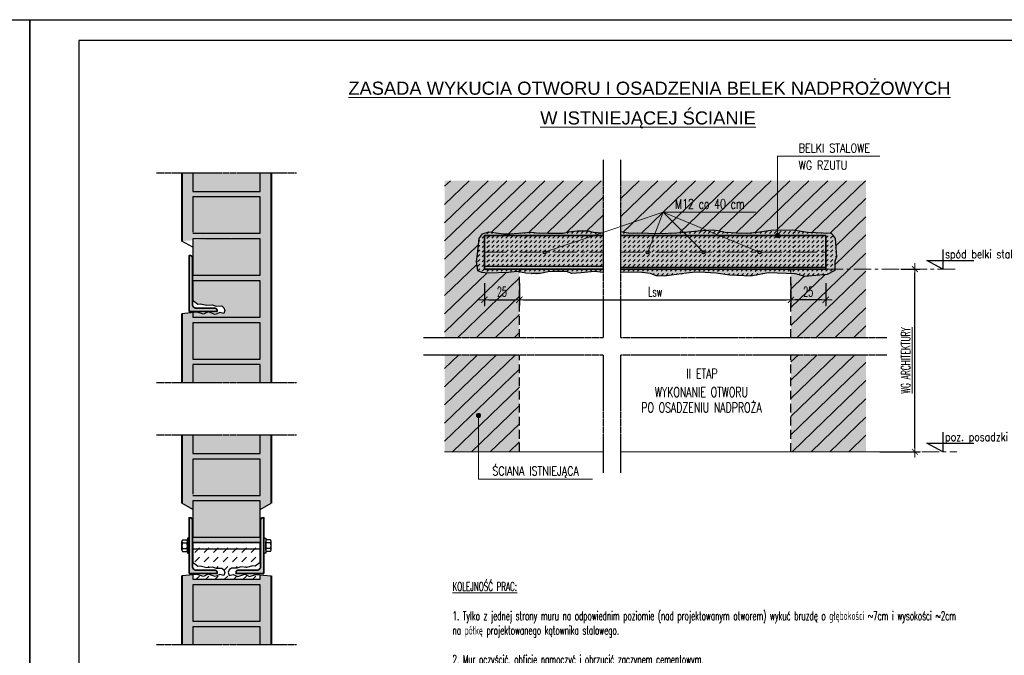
# Model space of a CAD drawing. Extents: x 678233 to 771511, y -128679 to -91169.
# Tile 50 of 62: x 764010 to 765418, y -103811 to -102902. Entities that reach past the tile are written whole.
import ezdxf
from ezdxf.enums import TextEntityAlignment as Align

# ---------------------------------------------------------------- set-up
doc = ezdxf.new("R2010")
doc.units = 0
doc.linetypes.add('CENTER', pattern=[2, 1.25, -0.25, 0.25, -0.25])
doc.linetypes.add('DASHED', pattern=[0.75, 0.5, -0.25])
doc.layers.get('0').update_dxf_attribs({"linetype": 'CONTINUOUS'})
doc.layers.get('Defpoints').update_dxf_attribs({"linetype": 'CONTINUOUS'})
for name, color, linetype in [('0-BRUZDA', 5, 'CONTINUOUS'), ('0-KOTY', 2, 'CONTINUOUS'), ('K-belki stalowe hach', 204, 'CONTINUOUS'), ('K-hatch', 8, 'CONTINUOUS'), ('K-hatch żelbet', 8, 'CONTINUOUS'), ('K-przerywana', 8, 'DASHED'), ('OPISY', 2, 'CONTINUOUS'), ('ramka', 2, 'CONTINUOUS'), ('sc_istniejące', 3, 'CONTINUOUS'), ('STAN_ISTN', 1, 'CONTINUOUS')]:
    doc.layers.add(name, color=color, linetype=linetype)
for name, color, linetype, lineweight in [('K-obrys', 3, 'CONTINUOUS', 9), ('K-odnośniki', 1, 'CONTINUOUS', 15), ('K-opisy', 2, 'CONTINUOUS', 18), ('K-osie', 1, 'CENTER', 5), ('K-pomoc', 1, 'CONTINUOUS', 15), ('K-stal wzmocnienia', 200, 'CONTINUOUS', 35), ('K-wymiary', 8, 'CONTINUOUS', 13), ('K-ściany istniejące', 12, 'CONTINUOUS', 40)]:
    doc.layers.add(name, color=color, linetype=linetype, lineweight=lineweight)
doc.styles.add('A-arial', font='arial.ttf')
doc.styles.add('ROMANS', font='romans.shx', dxfattribs={"width": 0.6})
doc.dimstyles.new('Copy of DIM-50', dxfattribs={"dimscale": 10, "dimtxt": 1.3, "dimasz": 0.55, "dimexe": 0.7, "dimexo": 2, "dimgap": 0, "dimtad": 0, "dimdec": 1, "dimrnd": 0.5, "dimdsep": 46, "dimtxsty": 'ROMANS', "dimblk1": 'TICK', "dimblk2": 'TICK', "dimsah": 1, "dimcen": 0, "dimdle": 1.5, "dimclrd": 8, "dimclrt": 2, "dimadec": 1, "dimazin": 0, "dimtfac": 0.416667, "dimtdec": 1, "dimtix": 1, "dimtmove": 1, "dimatfit": 3, "dimldrblk": 'TICK', "dimfxl": 1, "dimtvp": 0.833333, "dimtolj": 1, "dimarcsym": 0})
doc.dimstyles.new('DIM-25', dxfattribs={"dimscale": 10, "dimtxt": 1.4, "dimasz": 0.6, "dimexe": 0.8, "dimexo": 2, "dimgap": 0, "dimtad": 0, "dimdec": 1, "dimlfac": 0.5, "dimrnd": 0.5, "dimdsep": 46, "dimtxsty": 'ROMANS', "dimblk1": 'TICK', "dimblk2": 'TICK', "dimsah": 1, "dimcen": 0, "dimdle": 1.5, "dimclrd": 8, "dimclre": 8, "dimclrt": 2, "dimadec": 1, "dimazin": 0, "dimtfac": 0.416667, "dimtdec": 1, "dimtix": 1, "dimtmove": 1, "dimatfit": 3, "dimldrblk": 'TICK', "dimfxl": 1, "dimtvp": 0.833333, "dimtolj": 1, "dimarcsym": 0})

# ---------------------------------------------------------------- blocks, each defined once
blk = doc.blocks.new('_ARCHTICK')
at = {"color": 0, "linetype": 'ByBlock', "const_width": 0.15}
blk.add_lwpolyline([(-0.5, -0.5), (0.5, 0.5)], dxfattribs=at)
blk = doc.blocks.new('TICK')
for p, q in [((-1.5, 0), (1.5, 0)), ((0, -1.5), (0, 1.5))]:
    blk.add_line(p, q)
at = {"xscale": 1.5, "yscale": 1.5, "zscale": 1.5, "rotation": 180}
blk.add_blockref('_ARCHTICK', (0, 0), dxfattribs=at)
blk = doc.blocks.new('*D173')
at = {"layer": 'Defpoints', "color": 0, "ltscale": 100, "transparency": 16777216}
for p in [(764724.7, -103258.4), (765113, -103258.4), (765113, -103302.4)]:
    blk.add_point(p, dxfattribs=at)
at = {"layer": 'K-wymiary', "color": 8, "lineweight": -2, "ltscale": 100, "transparency": 16777216}
for p, q in [((764724.7, -103278.4), (764724.7, -103310.4)), ((765113, -103278.4), (765113, -103310.4)), ((764730.7, -103302.4), (765107, -103302.4))]:
    blk.add_line(p, q, dxfattribs=at)
at = {"layer": 'K-wymiary', "color": 8, "lineweight": -2, "ltscale": 100, "transparency": 16777216, "xscale": 6, "yscale": 6, "zscale": 6, "rotation": 180}
blk.add_blockref('TICK', (764724.7, -103302.4), dxfattribs=at)
at = {"layer": 'K-wymiary', "color": 8, "lineweight": -2, "ltscale": 100, "transparency": 16777216, "xscale": 6, "yscale": 6, "zscale": 6}
blk.add_blockref('TICK', (765113, -103302.4), dxfattribs=at)
at = {"layer": 'K-wymiary', "color": 2, "ltscale": 100, "transparency": 16777216, "insert": (764918.9, -103290.8), "char_height": 14, "attachment_point": 5, "style": 'ROMANS'}
blk.add_mtext('\\A1;Lsw', dxfattribs=at)
blk = doc.blocks.new('ZN')
at = {"layer": 'K-pomoc'}
h = blk.add_hatch(color=256, dxfattribs=at)
h.dxf.hatch_style = 1
h.paths.add_polyline_path([(9974.6, 1155.1, 1), (9968.6, 1155.1, 1)])
blk.add_circle((9971.6, 1155.1), 3, dxfattribs=at)
blk = doc.blocks.new('*D174')
at = {"layer": 'Defpoints', "color": 0, "ltscale": 100, "transparency": 16777216}
for p in [(765113, -103258.4), (765163, -103258.4), (765113, -103302.4)]:
    blk.add_point(p, dxfattribs=at)
at = {"layer": 'K-wymiary', "color": 8, "lineweight": -2, "ltscale": 100, "transparency": 16777216}
for p, q in [((765113, -103278.4), (765113, -103310.4)), ((765163, -103278.4), (765163, -103310.4)), ((765157, -103302.4), (765119, -103302.4))]:
    blk.add_line(p, q, dxfattribs=at)
at = {"layer": 'K-wymiary', "color": 8, "lineweight": -2, "ltscale": 100, "transparency": 16777216, "xscale": 6, "yscale": 6, "zscale": 6, "rotation": 180}
blk.add_blockref('TICK', (765113, -103302.4), dxfattribs=at)
at = {"layer": 'K-wymiary', "color": 8, "lineweight": -2, "ltscale": 100, "transparency": 16777216, "xscale": 6, "yscale": 6, "zscale": 6}
blk.add_blockref('TICK', (765163, -103302.4), dxfattribs=at)
at = {"layer": 'K-wymiary', "color": 2, "ltscale": 100, "transparency": 16777216, "insert": (765138, -103290.8), "char_height": 14, "attachment_point": 5, "style": 'ROMANS'}
blk.add_mtext('\\A1;25', dxfattribs=at)
blk = doc.blocks.new('*D175')
at = {"layer": 'Defpoints', "color": 0, "ltscale": 100, "transparency": 16777216}
for p in [(764674.7, -103258.4), (764724.7, -103258.4), (764724.7, -103302.4)]:
    blk.add_point(p, dxfattribs=at)
at = {"layer": 'K-wymiary', "color": 8, "lineweight": -2, "ltscale": 100, "transparency": 16777216}
for p, q in [((764674.7, -103278.4), (764674.7, -103310.4)), ((764724.7, -103278.4), (764724.7, -103310.4)), ((764680.7, -103302.4), (764718.7, -103302.4))]:
    blk.add_line(p, q, dxfattribs=at)
at = {"layer": 'K-wymiary', "color": 8, "lineweight": -2, "ltscale": 100, "transparency": 16777216, "xscale": 6, "yscale": 6, "zscale": 6, "rotation": 180}
blk.add_blockref('TICK', (764674.7, -103302.4), dxfattribs=at)
at = {"layer": 'K-wymiary', "color": 8, "lineweight": -2, "ltscale": 100, "transparency": 16777216, "xscale": 6, "yscale": 6, "zscale": 6}
blk.add_blockref('TICK', (764724.7, -103302.4), dxfattribs=at)
at = {"layer": 'K-wymiary', "color": 2, "ltscale": 100, "transparency": 16777216, "insert": (764699.7, -103290.8), "char_height": 14, "attachment_point": 5, "style": 'ROMANS'}
blk.add_mtext('\\A1;25', dxfattribs=at)
blk = doc.blocks.new('H5')
at = {"color": 0, "linetype": 'ByBlock'}
blk.add_lwpolyline([(0, 28.8), (0, 0), (-23.3, 12.5), (45.7, 12.5)], dxfattribs=at)
at = {"color": 0, "linetype": 'ByBlock', "style": 'ROMANS', "width": 0.8}
blk.add_attdef('+/-', text='', height=12.5, dxfattribs=at).set_placement((-5.8, 15.9), align=Align.RIGHT)
blk.add_attdef('WYSOKOSC', (3.5, 15.9), '', height=12.5, dxfattribs=at)
blk = doc.blocks.new('*D209')
at = {"layer": 'Defpoints', "color": 0, "transparency": 16777216}
for p in [(765250.4, -103258.4), (765290.4, -103258.4), (765220.4, -103519.9)]:
    blk.add_point(p, dxfattribs=at)
at = {"layer": 'K-wymiary', "color": 0, "lineweight": -2, "transparency": 16777216}
for p, q in [((765270.4, -103258.4), (765297.4, -103258.4)), ((765240.4, -103519.9), (765297.4, -103519.9))]:
    blk.add_line(p, q, dxfattribs=at)
at = {"layer": 'K-wymiary', "color": 8, "lineweight": -2, "transparency": 16777216}
blk.add_line((765290.4, -103514.4), (765290.4, -103263.9), dxfattribs=at)
at = {"layer": 'K-wymiary', "color": 8, "lineweight": -2, "transparency": 16777216, "xscale": 5.5, "yscale": 5.5, "zscale": 5.5}
for p, rotation in [((765290.4, -103258.4), 90), ((765290.4, -103519.9), 270)]:
    blk.add_blockref('TICK', p, dxfattribs=dict(at, rotation=rotation))
at = {"layer": 'K-wymiary', "color": 2, "transparency": 16777216, "insert": (765277.4, -103389.1), "char_height": 13, "attachment_point": 5, "rotation": 90, "style": 'ROMANS'}
blk.add_mtext('\\A1;{\\LWG ARCHITEKTURY}', dxfattribs=at)

msp = doc.modelspace()

# ---------------------------------------------------------------- hatches: boundary and pattern name
at = {"layer": 'K-belki stalowe hach', "linetype": 'ByBlock', "ltscale": 25}
h = msp.add_hatch(color=256, dxfattribs=at)
h.dxf.hatch_style = 1
h.paths.add_polyline_path([(764289.24, -103314.35), (764262.44, -103314.35, -0.4142136), (764256.84, -103308.75), (764256.84, -103241.95, 0.4142136), (764254.04, -103239.15), (764252.04, -103239.15), (764252.04, -103319.15), (764292.04, -103319.15), (764292.04, -103317.15, 0.4142136)])
h = msp.add_hatch(color=256, dxfattribs=at)
h.dxf.hatch_style = 1
h.paths.add_polyline_path([(764289.24, -103689.43), (764262.44, -103689.43, -0.4142136), (764256.84, -103683.83), (764256.84, -103617.03, 0.4142136), (764254.04, -103614.23), (764252.04, -103614.23), (764252.04, -103694.23), (764292.04, -103694.23), (764292.04, -103692.23, 0.4142136)])
h.paths.add_polyline_path([(764359.24, -103614.23), (764357.24, -103614.23, 0.4142136), (764354.44, -103617.03), (764354.44, -103683.83, -0.4142136), (764348.84, -103689.43), (764322.04, -103689.43, 0.4142136), (764319.24, -103692.23), (764319.24, -103694.23), (764359.24, -103694.23)])
at = {"layer": 'K-hatch'}
h = msp.add_hatch(color=17, dxfattribs=at)
h.paths.add_polyline_path([(764844.54, -103206.45), (764842.81, -103206.45), (764829.96, -103205.42), (764823.27, -103203.88), (764807.33, -103203.88), (764795.5, -103204.91), (764787.27, -103206.96), (764765.67, -103206.96), (764749.21, -103206.45), (764742.53, -103205.42), (764729.16, -103206.45), (764711.67, -103207.99), (764701.9, -103207.99), (764680.69, -103204.91), (764671.94, -103207.99), (764667.32, -103214.67), (764664.74, -103237.07), (764663.2, -103247.35), (764665.26, -103260.72), (764670.92, -103263.29), (764680.17, -103264.32), (764709.1, -103263.29), (764720.93, -103261.75), (764733.79, -103264.32), (764743.04, -103264.83), (764754.36, -103264.83), (764765.67, -103262.26), (764774.93, -103261.75), (764791.9, -103261.75), (764799.61, -103264.83), (764812.99, -103263.8), (764832.01, -103261.75), (764844.54, -103263.06)])
h.paths.add_polyline_path([(765176.39, -103214.83), (765170.81, -103206.96), (765136.99, -103205.42), (765115.9, -103202.33), (765084.53, -103202.85), (765065.5, -103205.42), (765050.07, -103206.96), (765036.19, -103206.45), (765019.22, -103205.42), (765008.93, -103203.36), (765000.7, -103202.33), (764980.64, -103203.88), (764949.79, -103206.45), (764924.59, -103207.48), (764909.16, -103206.96), (764880.36, -103206.45), (764869.17, -103204.5), (764869.17, -103263.25), (764884.47, -103262.77), (764899.9, -103263.29), (764912.24, -103264.83), (764920.47, -103267.92), (764931.79, -103268.43), (764949.27, -103266.37), (764963.67, -103264.32), (764972.42, -103263.29), (764982.19, -103262.77), (765006.36, -103264.32), (765025.9, -103266.89), (765055.73, -103268.43), (765080.42, -103263.8), (765119.5, -103265.35), (765132.87, -103268.94), (765164.89, -103266.08), (765175.82, -103260.4), (765175.78, -103246.84), (765178.35, -103240.67)])
h = msp.add_hatch(dxfattribs=at)
h.set_pattern_fill('DASH', color=256, scale=1.5, angle=45, style=0)
h.set_pattern_definition([(45, (705132.4516, -124483.8784), (4e-16, 6.7351921), [4.7625, -4.7625])])
h.paths.add_polyline_path([(764844.54, -103206.45), (764842.81, -103206.45), (764829.96, -103205.42), (764823.27, -103203.88), (764807.33, -103203.88), (764795.5, -103204.91), (764787.27, -103206.96), (764765.67, -103206.96), (764749.21, -103206.45), (764742.53, -103205.42), (764729.16, -103206.45), (764711.67, -103207.99), (764701.9, -103207.99), (764680.69, -103204.91), (764671.94, -103207.99), (764667.32, -103214.67), (764664.74, -103237.07), (764663.2, -103247.35), (764665.26, -103260.72), (764670.92, -103263.29), (764680.17, -103264.32), (764709.1, -103263.29), (764720.93, -103261.75), (764733.79, -103264.32), (764743.04, -103264.83), (764754.36, -103264.83), (764765.67, -103262.26), (764774.93, -103261.75), (764791.9, -103261.75), (764799.61, -103264.83), (764812.99, -103263.8), (764832.01, -103261.75), (764844.54, -103263.06)])
h.paths.add_polyline_path([(765176.39, -103214.83), (765170.81, -103206.96), (765136.99, -103205.42), (765115.9, -103202.33), (765084.53, -103202.85), (765065.5, -103205.42), (765050.07, -103206.96), (765036.19, -103206.45), (765019.22, -103205.42), (765008.93, -103203.36), (765000.7, -103202.33), (764980.64, -103203.88), (764949.79, -103206.45), (764924.59, -103207.48), (764909.16, -103206.96), (764880.36, -103206.45), (764869.17, -103204.5), (764869.17, -103263.25), (764884.47, -103262.77), (764899.9, -103263.29), (764912.24, -103264.83), (764920.47, -103267.92), (764931.79, -103268.43), (764949.27, -103266.37), (764963.67, -103264.32), (764972.42, -103263.29), (764982.19, -103262.77), (765006.36, -103264.32), (765025.9, -103266.89), (765055.73, -103268.43), (765080.42, -103263.8), (765119.5, -103265.35), (765132.87, -103268.94), (765164.89, -103266.08), (765175.82, -103260.4), (765175.78, -103246.84), (765178.35, -103240.67)])
at = {"layer": 'K-hatch', "ltscale": 100}
h = msp.add_hatch(color=23, dxfattribs=at)
h.paths.add_polyline_path([(764869.17, -103210.37), (764869.17, -103258.37), (765163.04, -103258.37), (765163.04, -103210.37)])
h.paths.add_polyline_path([(764844.54, -103258.37), (764844.54, -103210.37), (764674.67, -103210.37), (764674.67, -103258.37)])
at = {"layer": 'K-hatch'}
h = msp.add_hatch(dxfattribs=at)
h.set_pattern_fill('DASH', color=256, scale=3, angle=45, style=0)
h.set_pattern_definition([(45, (701811.48, -119909.247), (9e-16, 13.4703842), [9.525, -9.525])])
h.paths.add_polyline_path([(764353.64, -103695.92), (764347.5, -103695.35), (764338.69, -103698.22), (764331.73, -103694.79), (764321.8, -103698.39), (764315.17, -103695.44), (764309.44, -103696.82), (764308.03, -103692.59), (764309.5, -103688.96), (764312.54, -103686.24), (764320.45, -103686.49), (764326.27, -103684.51), (764334.06, -103685.33), (764343.43, -103682.98), (764346.68, -103683.72), (764351.66, -103679.81), (764353.64, -103678.27), (764353.64, -103650.23), (764257.64, -103650.23), (764257.64, -103678.27), (764259.63, -103679.81), (764264.61, -103683.72), (764267.85, -103682.98), (764277.23, -103685.33), (764285.01, -103684.51), (764290.84, -103686.49), (764298.75, -103686.24), (764301.78, -103688.96), (764303.26, -103692.59), (764301.84, -103696.82), (764296.12, -103695.44), (764289.49, -103698.39), (764279.55, -103694.79), (764272.59, -103698.22), (764263.78, -103695.35), (764257.64, -103695.92), (764257.64, -103702.23), (764353.64, -103702.23)])
at = {"layer": 'K-hatch żelbet', "ltscale": 100}
h = msp.add_hatch(color=251, dxfattribs=at)
edge = h.paths.add_edge_path()
edge.add_line((764241.64, -103218.36), (764314.1, -103213.44))
edge.add_line((764314.1, -103213.44), (764314.1, -103215.15))
edge.add_line((764314.1, -103215.15), (764262.09, -103215.15))
edge.add_line((764262.09, -103215.15), (764252.04, -103319.15))
edge.add_line((764252.04, -103319.15), (764300.04, -103319.15))
edge.add_line((764300.04, -103319.15), (764300.04, -103316.77))
edge.add_arc((764296.04, -103316.77), 4, 360, 445.42608)
edge.add_line((764296.36, -103312.78), (764265, -103310.27))
edge.add_arc((764265.64, -103302.3), 8, 186.70303, 265.42608, ccw=False)
edge.add_line((764257.7, -103303.23), (764259.63, -103304.74))
edge.add_line((764259.63, -103304.74), (764264.61, -103308.65))
edge.add_line((764264.61, -103308.65), (764267.85, -103307.91))
edge.add_line((764267.85, -103307.91), (764277.23, -103310.25))
edge.add_line((764277.23, -103310.25), (764285.01, -103309.43))
edge.add_line((764285.01, -103309.43), (764290.84, -103311.41))
edge.add_line((764290.84, -103311.41), (764298.75, -103311.16))
edge.add_line((764298.75, -103311.16), (764301.78, -103313.88))
edge.add_line((764301.78, -103313.88), (764303.26, -103317.51))
edge.add_line((764303.26, -103317.51), (764301.84, -103321.74))
edge.add_line((764301.84, -103321.74), (764296.12, -103320.36))
edge.add_line((764296.12, -103320.36), (764289.49, -103323.31))
edge.add_line((764289.49, -103323.31), (764279.55, -103319.71))
edge.add_line((764279.55, -103319.71), (764272.59, -103323.14))
edge.add_line((764272.59, -103323.14), (764263.78, -103320.27))
edge.add_line((764263.78, -103320.27), (764241.64, -103322.35))
edge.add_line((764241.64, -103322.35), (764241.64, -103421.15))
edge.add_line((764241.64, -103421.15), (764369.64, -103421.15))
edge.add_line((764369.64, -103421.15), (764369.64, -103121.15))
edge.add_line((764369.64, -103121.15), (764241.64, -103121.15))
edge.add_line((764241.64, -103121.15), (764241.64, -103218.36))
edge = h.paths.add_edge_path(flags=16)
edge.add_line((764257.64, -103215.15), (764262.09, -103215.15))
edge.add_line((764262.09, -103215.15), (764252.04, -103319.15))
edge.add_line((764252.04, -103319.15), (764300.04, -103319.15))
edge.add_line((764300.04, -103319.15), (764300.04, -103316.77))
edge.add_arc((764296.04, -103316.77), 4, 360, 445.42608)
edge.add_line((764296.36, -103312.78), (764265, -103310.27))
edge.add_arc((764265.64, -103302.3), 8, 180, 265.42608, ccw=False)
edge.add_line((764257.64, -103302.3), (764257.64, -103215.15))
h = msp.add_hatch(color=254, dxfattribs=at)
h.paths.add_polyline_path([(764724.67, -103381.43), (764617.59, -103381.43), (764617.59, -103519.89), (764724.67, -103519.89)])
h.paths.add_polyline_path([(765220.39, -103381.43), (765113.04, -103381.43), (765113.04, -103519.89), (765220.39, -103519.89)])
h.paths.add_polyline_path([(764842.81, -103206.45), (764844.54, -103206.45), (764844.54, -103131.93), (764617.59, -103131.93), (764617.59, -103356.8), (764724.67, -103356.8), (764724.67, -103262.49), (764720.93, -103261.75), (764709.1, -103263.29), (764680.17, -103264.32), (764670.92, -103263.29), (764665.26, -103260.72), (764663.2, -103247.35), (764664.74, -103237.07), (764667.32, -103214.67), (764671.94, -103207.99), (764680.69, -103204.91), (764701.9, -103207.99), (764711.67, -103207.99), (764729.16, -103206.45), (764742.53, -103205.42), (764749.21, -103206.45), (764765.67, -103206.96), (764787.27, -103206.96), (764795.5, -103204.91), (764807.33, -103203.88), (764823.27, -103203.88), (764829.96, -103205.42)])
h.paths.add_polyline_path([(764869.17, -103204.5), (764880.36, -103206.45), (764909.16, -103206.96), (764924.59, -103207.48), (764949.79, -103206.45), (764980.64, -103203.88), (765000.7, -103202.33), (765008.93, -103203.36), (765019.22, -103205.42), (765036.19, -103206.45), (765050.07, -103206.96), (765065.5, -103205.42), (765084.53, -103202.85), (765115.9, -103202.33), (765136.99, -103205.42), (765170.81, -103206.96), (765176.39, -103214.83), (765178.35, -103240.67), (765175.78, -103246.84), (765175.82, -103260.4), (765164.89, -103266.08), (765132.87, -103268.94), (765119.5, -103265.35), (765113.04, -103265.09), (765113.04, -103356.8), (765220.39, -103356.8), (765220.39, -103131.93), (764869.17, -103131.93)])
at = {"layer": 'K-hatch żelbet'}
h = msp.add_hatch(dxfattribs=at)
h.set_pattern_fill('ANSI31', color=256, scale=150, angle=179)
h.set_pattern_definition([(224, (760649.906, -100220.514), (13.024844, -13.48762), [])])
h.paths.add_polyline_path([(764724.67, -103381.43), (764617.59, -103381.43), (764617.59, -103519.89), (764724.67, -103519.89)])
h.paths.add_polyline_path([(765220.39, -103381.43), (765113.04, -103381.43), (765113.04, -103519.89), (765220.39, -103519.89)])
h.paths.add_polyline_path([(764842.81, -103206.45), (764844.54, -103206.45), (764844.54, -103131.93), (764617.59, -103131.93), (764617.59, -103356.8), (764724.67, -103356.8), (764724.67, -103262.49), (764720.93, -103261.75), (764709.1, -103263.29), (764680.17, -103264.32), (764670.92, -103263.29), (764665.26, -103260.72), (764663.2, -103247.35), (764664.74, -103237.07), (764667.32, -103214.67), (764671.94, -103207.99), (764680.69, -103204.91), (764701.9, -103207.99), (764711.67, -103207.99), (764729.16, -103206.45), (764742.53, -103205.42), (764749.21, -103206.45), (764765.67, -103206.96), (764787.27, -103206.96), (764795.5, -103204.91), (764807.33, -103203.88), (764823.27, -103203.88), (764829.96, -103205.42)])
h.paths.add_polyline_path([(764869.17, -103204.5), (764880.36, -103206.45), (764909.16, -103206.96), (764924.59, -103207.48), (764949.79, -103206.45), (764980.64, -103203.88), (765000.7, -103202.33), (765008.93, -103203.36), (765019.22, -103205.42), (765036.19, -103206.45), (765050.07, -103206.96), (765065.5, -103205.42), (765084.53, -103202.85), (765115.9, -103202.33), (765136.99, -103205.42), (765170.81, -103206.96), (765176.39, -103214.83), (765178.35, -103240.67), (765175.78, -103246.84), (765175.82, -103260.4), (765164.89, -103266.08), (765132.87, -103268.94), (765119.5, -103265.35), (765113.04, -103265.09), (765113.04, -103356.8), (765220.39, -103356.8), (765220.39, -103131.93), (764869.17, -103131.93)])
at = {"layer": 'K-hatch żelbet', "ltscale": 100}
h = msp.add_hatch(color=251, dxfattribs=at)
h.paths.add_polyline_path([(764257.64, -103496.23), (764241.64, -103496.23), (764241.64, -103593.44), (764257.64, -103602.24), (764257.64, -103590.23), (764353.64, -103590.23), (764353.64, -103602.24), (764369.64, -103593.44), (764369.64, -103496.23), (764353.64, -103496.23), (764353.64, -103522.23), (764257.64, -103522.23)])
h.paths.add_polyline_path([(764353.64, -103496.23), (764257.64, -103496.23), (764257.64, -103522.23), (764353.64, -103522.23)], flags=17)
h.paths.add_polyline_path([(764353.64, -103590.23), (764257.64, -103590.23), (764257.64, -103650.23), (764353.64, -103650.23)])
h.paths.add_polyline_path([(764353.64, -103710.23), (764257.64, -103710.23), (764257.64, -103762.23), (764353.64, -103762.23)], flags=0)
h.paths.add_polyline_path([(764353.64, -103770.23), (764257.64, -103770.23), (764257.64, -103796.23), (764353.64, -103796.23)], flags=17)
h.paths.add_polyline_path([(764369.64, -103697.43), (764353.64, -103695.92), (764353.64, -103702.23), (764257.64, -103702.23), (764257.64, -103695.92), (764241.64, -103697.43), (764241.64, -103796.23), (764257.64, -103796.23), (764257.64, -103770.23), (764353.64, -103770.23), (764353.64, -103796.23), (764369.64, -103796.23)])
h.paths.add_polyline_path([(764353.64, -103762.23), (764257.64, -103762.23), (764257.64, -103710.23), (764353.64, -103710.23)], flags=16)

# ---------------------------------------------------------------- linework, layer by layer
at = {"layer": '0-BRUZDA', "color": 5}
for p, q in [((764257.64, -103227.16), (764241.64, -103218.36)), ((764257.64, -103602.24), (764241.64, -103593.44)), ((764353.64, -103602.24), (764369.64, -103593.44))]:
    msp.add_line(p, q, dxfattribs=at)
for points in [[(764257.64, -103121.15), (764257.64, -103147.15), (764353.64, -103147.15), (764353.64, -103121.15)], [(764257.64, -103207.15), (764353.64, -103207.15), (764353.64, -103155.15), (764257.64, -103155.15), (764257.64, -103205.33)], [(764257.64, -103215.15), (764257.64, -103267.15), (764353.64, -103267.15), (764353.64, -103215.15), (764257.64, -103215.15)], [(764257.64, -103320.97), (764257.64, -103327.15), (764353.64, -103327.15), (764353.64, -103275.15), (764257.64, -103275.15), (764257.64, -103303.19)], [(764257.64, -103303.19), (764257.64, -103303.19), (764259.63, -103304.74), (764264.61, -103308.65), (764267.85, -103307.91), (764277.23, -103310.25), (764285.01, -103309.43), (764290.84, -103311.41), (764298.75, -103311.16), (764301.78, -103313.88), (764303.26, -103317.51), (764301.84, -103321.74), (764296.12, -103320.36), (764289.49, -103323.31), (764279.55, -103319.71), (764272.59, -103323.14), (764263.78, -103320.27), (764241.64, -103322.35)], [(764353.64, -103421.15), (764353.64, -103395.15), (764257.64, -103395.15), (764257.64, -103421.15)], [(764257.64, -103496.23), (764257.64, -103522.23), (764353.64, -103522.23), (764353.64, -103496.23)], [(764257.64, -103582.23), (764353.64, -103582.23), (764353.64, -103530.23), (764257.64, -103530.23), (764257.64, -103580.41)], [(764257.64, -103590.23), (764257.64, -103642.23), (764353.64, -103642.23), (764353.64, -103590.23), (764257.64, -103590.23)], [(764353.64, -103678.27), (764353.64, -103650.23), (764257.64, -103650.23), (764257.64, -103678.27)], [(764257.64, -103678.27), (764257.64, -103678.27), (764259.63, -103679.81), (764264.61, -103683.72), (764267.85, -103682.98), (764277.23, -103685.33), (764285.01, -103684.51), (764290.84, -103686.49), (764298.75, -103686.24), (764301.78, -103688.96), (764303.26, -103692.59), (764301.84, -103696.82), (764296.12, -103695.44), (764289.49, -103698.39), (764279.55, -103694.79), (764272.59, -103698.22), (764263.78, -103695.35), (764241.64, -103697.43)], [(764353.64, -103678.27), (764353.64, -103678.27), (764351.66, -103679.81), (764346.68, -103683.72), (764343.43, -103682.98), (764334.06, -103685.33), (764326.27, -103684.51), (764320.45, -103686.49), (764312.54, -103686.24), (764309.5, -103688.96), (764308.03, -103692.59), (764309.44, -103696.82), (764315.17, -103695.44), (764321.8, -103698.39), (764331.73, -103694.79), (764338.69, -103698.22), (764347.5, -103695.35), (764369.64, -103697.43)], [(764257.64, -103696.05), (764257.64, -103702.23), (764353.64, -103702.23), (764353.64, -103695.92)], [(764353.64, -103796.23), (764353.64, -103770.23), (764257.64, -103770.23), (764257.64, -103796.23)]]:
    msp.add_lwpolyline(points, dxfattribs=at)
at = {"layer": '0-BRUZDA', "color": 150}
for points in [[(764844.54, -103263.06), (764832.01, -103261.75), (764812.99, -103263.8), (764799.61, -103264.83), (764791.9, -103261.75), (764774.93, -103261.75), (764765.67, -103262.26), (764754.36, -103264.83), (764743.04, -103264.83), (764733.79, -103264.32), (764720.93, -103261.75), (764709.1, -103263.29), (764680.17, -103264.32), (764670.92, -103263.29), (764665.26, -103260.72), (764663.2, -103247.35), (764664.74, -103237.07), (764667.32, -103214.67), (764671.94, -103207.99), (764680.69, -103204.91), (764701.9, -103207.99), (764711.67, -103207.99), (764729.16, -103206.45), (764742.53, -103205.42), (764749.21, -103206.45), (764765.67, -103206.96), (764787.27, -103206.96), (764795.5, -103204.91), (764807.33, -103203.88), (764823.27, -103203.88), (764829.96, -103205.42), (764842.81, -103206.45), (764844.54, -103206.45)], [(764869.17, -103204.5), (764880.36, -103206.45), (764909.16, -103206.96), (764924.59, -103207.48), (764949.79, -103206.45), (764980.64, -103203.88), (765000.7, -103202.33), (765008.93, -103203.36), (765019.22, -103205.42), (765036.19, -103206.45), (765050.07, -103206.96), (765065.5, -103205.42), (765084.53, -103202.85), (765115.9, -103202.33), (765136.99, -103205.42), (765170.81, -103206.96), (765176.39, -103214.83), (765178.35, -103240.67), (765175.78, -103246.84), (765175.82, -103260.4), (765164.89, -103266.08), (765132.87, -103268.94), (765119.5, -103265.35), (765080.42, -103263.8), (765055.73, -103268.43), (765025.9, -103266.89), (765006.36, -103264.32), (764982.19, -103262.77), (764972.42, -103263.29), (764963.67, -103264.32), (764949.27, -103266.37), (764931.79, -103268.43), (764920.47, -103267.92), (764912.24, -103264.83), (764899.9, -103263.29), (764884.47, -103262.77), (764869.17, -103263.25)]]:
    msp.add_lwpolyline(points, dxfattribs=at)
at = {"layer": '0-BRUZDA', "color": 5}
for points in [[(764257.64, -103387.15), (764353.64, -103387.15), (764353.64, -103335.15), (764257.64, -103335.15)], [(764257.64, -103762.23), (764353.64, -103762.23), (764353.64, -103710.23), (764257.64, -103710.23)]]:
    msp.add_lwpolyline(points, close=True, dxfattribs=at)
at = {"layer": '0-BRUZDA', "color": 4}
for centre in [(764760.73, -103234.37), (764908.25, -103234.37), (764988.25, -103234.37), (765068.24, -103234.37)]:
    msp.add_circle(centre, 2.28, dxfattribs=at)
at = {"layer": 'K-hatch'}
msp.add_line((764869.17, -103255.45), (765163.04, -103255.45), dxfattribs=at)
at = {"layer": 'K-obrys'}
for p, q in [((764617.59, -103519.89), (764844.54, -103519.89)), ((764869.17, -103519.89), (765220.36, -103519.89))]:
    msp.add_line(p, q, dxfattribs=at)
at = {"layer": 'K-odnośniki'}
for q in [(764666.21, -103467.81, 0), (764829.19, -103559.1, 0)]:
    msp.add_line((764666.21, -103559.1, 0), q, dxfattribs=at)
msp.add_lwpolyline([(765094, -103210.37), (765094, -103097), (765240.54, -103097)], dxfattribs=at)
at = {"layer": 'K-opisy', "color": 1}
for p, q in [((764760.73, -103234.37), (764930.14, -103177)), ((764908.25, -103234.37), (764930.14, -103177)), ((764930.14, -103177), (765063.12, -103177)), ((765068.24, -103234.37), (764930.14, -103177)), ((764930.14, -103177), (764988.25, -103234.37))]:
    msp.add_line(p, q, dxfattribs=at)
at = {"layer": 'K-osie', "ltscale": 20}
for p, q in [((765163.04, -103258.37), (765350.39, -103258.37)), ((765220.36, -103519.89), (765350.39, -103519.89))]:
    msp.add_line(p, q, dxfattribs=at)
at = {"layer": 'K-osie', "ltscale": 25}
for points in [[(764674.67, -103234.37), (764844.54, -103234.37)], [(764869.17, -103234.37), (765163.04, -103234.37)]]:
    msp.add_lwpolyline(points, dxfattribs=at)
at = {"layer": 'K-przerywana', "color": 251, "ltscale": 2}
for p, q in [((764844.54, -103101.93), (764844.54, -103356.8)), ((764869.17, -103101.93), (764869.17, -103356.8)), ((764405.64, -103121.15), (764205.64, -103121.15)), ((764844.54, -103356.8), (764587.59, -103356.8)), ((765250.39, -103356.8), (764869.17, -103356.8)), ((764844.54, -103381.43), (764587.59, -103381.43)), ((764844.54, -103381.43), (764844.54, -103549.89)), ((764869.17, -103381.43), (764869.17, -103549.89)), ((765250.39, -103381.43), (764869.17, -103381.43)), ((764405.64, -103421.15), (764205.64, -103421.15)), ((764405.64, -103496.23), (764205.64, -103496.23)), ((764405.64, -103796.23), (764205.64, -103796.23))]:
    msp.add_line(p, q, dxfattribs=at)
at = {"layer": 'K-przerywana'}
msp.add_line((764674.67, -103254.37), (764844.54, -103254.37), dxfattribs=at)
at = {"layer": 'K-stal wzmocnienia'}
for points in [[(764844.54, -103210.37), (764674.67, -103210.37), (764674.67, -103258.37), (764844.54, -103258.37)], [(764869.17, -103258.37), (765163.04, -103258.37), (765163.04, -103210.37), (764869.17, -103210.37)]]:
    msp.add_lwpolyline(points, dxfattribs=at)
for points in [[(764252.04, -103319.15), (764292.04, -103319.15), (764292.04, -103317.15, 0.4142136), (764289.24, -103314.35), (764262.44, -103314.35, -0.4142136), (764256.84, -103308.75), (764256.84, -103241.95, 0.4142136), (764254.04, -103239.15), (764252.04, -103239.15), (764252.04, -103319.15)], [(764252.04, -103694.23), (764292.04, -103694.23), (764292.04, -103692.23, 0.4142136), (764289.24, -103689.43), (764262.44, -103689.43, -0.4142136), (764256.84, -103683.83), (764256.84, -103617.03, 0.4142136), (764254.04, -103614.23), (764252.04, -103614.23), (764252.04, -103694.23)], [(764359.24, -103694.23), (764319.24, -103694.23), (764319.24, -103692.23, -0.4142136), (764322.04, -103689.43), (764348.84, -103689.43, 0.4142136), (764354.44, -103683.83), (764354.44, -103617.03, -0.4142136), (764357.24, -103614.23), (764359.24, -103614.23), (764359.24, -103694.23)]]:
    msp.add_lwpolyline(points, format="xyb", dxfattribs=at)
at = {"layer": 'K-ściany istniejące'}
for p, q in [((764241.64, -103121.15), (764241.64, -103218.36)), ((764369.64, -103121.15), (764369.64, -103421.15)), ((764241.64, -103322.35), (764241.64, -103421.15)), ((764241.64, -103496.23), (764241.64, -103593.44)), ((764369.64, -103496.23), (764369.64, -103593.44)), ((764241.64, -103697.43), (764241.64, -103796.23)), ((764369.64, -103697.43), (764369.64, -103796.23))]:
    msp.add_line(p, q, dxfattribs=at)
at = {"layer": 'ramka', "color": 1}
for points in [[(761924.31, -102901.51), (764024.31, -102901.51), (764024.31, -104386.51), (761924.31, -104386.51)], [(764024.31, -102901.51), (766124.31, -102901.51), (766124.31, -104386.51), (764024.31, -104386.51)]]:
    msp.add_lwpolyline(points, close=True, dxfattribs=at)
at = {"layer": 'ramka', "color": 3}
msp.add_lwpolyline([(764094.31, -104356.51), (766094.31, -104356.51), (766094.31, -102931.51), (764094.31, -102931.51)], close=True, dxfattribs=at)
at = {"layer": 'sc_istniejące', "color": 1}
for p, q in [((764241.84, -103650.08), (764241.84, -103648)), ((764241.84, -103658.39), (764241.84, -103650.08)), ((764242.74, -103645.92), (764248.74, -103645.92)), ((764242.74, -103650.08), (764248.74, -103650.08)), ((764249.64, -103650.08), (764249.64, -103648)), ((764249.64, -103650.08), (764249.64, -103648)), ((764249.64, -103650.08), (764249.64, -103648)), ((764249.64, -103658.39), (764249.64, -103650.08)), ((764249.64, -103658.39), (764249.64, -103650.08)), ((764249.64, -103658.39), (764249.64, -103650.08)), ((764354.44, -103649.43), (764256.84, -103649.43)), ((764361.64, -103650.08), (764361.64, -103648)), ((764361.64, -103650.08), (764361.64, -103648)), ((764361.64, -103650.08), (764361.64, -103648)), ((764361.64, -103658.39), (764361.64, -103650.08)), ((764361.64, -103658.39), (764361.64, -103650.08)), ((764361.64, -103658.39), (764361.64, -103650.08)), ((764368.54, -103645.92), (764362.54, -103645.92)), ((764368.54, -103650.08), (764362.54, -103650.08)), ((764369.44, -103650.08), (764369.44, -103648)), ((764369.44, -103658.39), (764369.44, -103650.08)), ((764241.84, -103660.46), (764241.84, -103658.39)), ((764242.74, -103658.39), (764248.74, -103658.39)), ((764242.74, -103662.54), (764248.74, -103662.54)), ((764249.64, -103660.46), (764249.64, -103658.39)), ((764249.64, -103660.46), (764249.64, -103658.39)), ((764249.64, -103660.46), (764249.64, -103658.39)), ((764354.44, -103659.03), (764256.84, -103659.03)), ((764361.64, -103660.46), (764361.64, -103658.39)), ((764361.64, -103660.46), (764361.64, -103658.39)), ((764361.64, -103660.46), (764361.64, -103658.39)), ((764368.54, -103658.39), (764362.54, -103658.39)), ((764368.54, -103662.54), (764362.54, -103662.54)), ((764369.44, -103660.46), (764369.44, -103658.39))]:
    msp.add_line(p, q, dxfattribs=at)
for points in [[(764252.04, -103643.43), (764249.64, -103643.43), (764249.64, -103665.03), (764252.04, -103665.03)], [(764359.24, -103643.43), (764361.64, -103643.43), (764361.64, -103665.03), (764359.24, -103665.03)]]:
    msp.add_lwpolyline(points, close=True, dxfattribs=at)
for centre, radius, start, end in [((764244.69, -103648), 2.85, 133.15422, 226.84578), ((764251.88, -103654.23), 10.04, 155.55634, 204.44366), ((764246.79, -103648), 2.85, 313.15422, 46.84578), ((764239.6, -103654.23), 10.04, 335.55634, 24.44366), ((764364.49, -103648), 2.85, 133.15422, 226.84578), ((764371.68, -103654.23), 10.04, 155.55634, 204.44366), ((764366.59, -103648), 2.85, 313.15422, 46.84578), ((764359.4, -103654.23), 10.04, 335.55634, 24.44366), ((764244.69, -103660.46), 2.85, 133.15422, 226.84578), ((764246.79, -103660.46), 2.85, 313.15422, 46.84578), ((764364.49, -103660.46), 2.85, 133.15422, 226.84578), ((764366.59, -103660.46), 2.85, 313.15422, 46.84578)]:
    msp.add_arc(centre, radius, start, end, dxfattribs=at)
at = {"layer": 'STAN_ISTN', "linetype": 'DASHED', "ltscale": 25}
for p, q in [((764724.67, -103356.8), (764724.67, -103258.37)), ((765113.04, -103356.8), (765113.04, -103258.37)), ((764724.67, -103519.89), (764724.67, -103381.43)), ((765113.04, -103519.89), (765113.04, -103381.43))]:
    msp.add_line(p, q, dxfattribs=at)

# ---------------------------------------------------------------- block references
at = {"layer": '0-KOTY'}
ref = msp.add_blockref('H5', (765330.39, -103258.37), dxfattribs=dict(at, xscale=0.9719999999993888, yscale=0.9719999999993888, zscale=0.9719999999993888))
ref.add_attrib('WYSOKOSC', 'spód belki stalowej', (765333.78, -103242.91), dxfattribs={"layer": '0', "color": 0, "linetype": 'ByBlock', "height": 12.15, "style": 'ROMANS', "width": 0.8})
ref = msp.add_blockref('H5', (765330.39, -103519.89), dxfattribs=dict(at, xscale=0.9719999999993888, yscale=0.9719999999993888, zscale=0.9719999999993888))
ref.add_attrib('WYSOKOSC', 'poz. posadzki', (765333.78, -103504.42), dxfattribs={"layer": '0', "color": 0, "linetype": 'ByBlock', "height": 12.15, "style": 'ROMANS', "width": 0.8})
at = {"layer": 'K-pomoc'}
for p in [(755122.38, -104365.5), (754694.6, -104622.94, 0)]:
    msp.add_blockref('ZN', p, dxfattribs=at)

# ---------------------------------------------------------------- texts
at = {"layer": 'K-opisy', "color": 4, "linetype": 'Continuous', "style": 'A-arial'}
for s, p in [('%%UZASADA WYKUCIA OTWORU I OSADZENIA BELEK NADPROŻOWYCH', (764910.68, -103014.53)), ('%%UW ISTNIEJĄCEJ ŚCIANIE', (764908.72, -103057.09))]:
    msp.add_text(s, height=18.75, dxfattribs=at).set_placement(p, align=Align.BOTTOM_CENTER)
at = {"layer": 'K-opisy', "style": 'ROMANS', "width": 0.8}
for s, p in [('BELKI STALOWE', (765124.24, -103091.5, 0)), ('WG RZUTU', (765124.24, -103116.12, 0)), ('ŚCIANA ISTNIEJĄCA', (764685.9, -103553.6, 0))]:
    msp.add_text(s, height=12.5, dxfattribs=at).set_placement(p)
at = {"layer": 'K-opisy', "insert": (764628.99, -103706.51), "char_height": 12.5, "width": 790.5819, "attachment_point": 1, "style": 'ROMANS'}
msp.add_mtext('{\\L\\C4;KOLEJNOŚĆ PRAC:\\l\\P\\pxi-1.3333,l1.3333;}\\P\\pi0,l0;1. Tylko z jednej strony muru na odpowiednim poziomie (nad projektowanym otworem) wykuć bruzdę o głębokości ~7cm i wysokości ~2cm na półkę projektowanego kątownika stalowego.\\P\\pi-1.3333,l1.3333;\\P2. Mur oczyścić, obficie namoczyć i obrzucić zaczynem cementowym.\\P\\P3. Na odpowiedniej wysokości osadzić w bruździe belkę stalową poziomując klinami na podporach.\\P\\P4. Szczeliny między końcami belki, a murem (w miejscach oparć) wypełnić gęstą zaprawą M8.\\P\\P5. Wolne przestrzenie za belką zalać rzadką zaprawą M5.\\P\\P6. Wolne przestrzenie nad belką wypełnić gęstą zaprawą M5, dokładnie ją ubijając.\\P\\P7. Po 5 dniach w wyżej wymieniony sposób zakładamy belkę z drugiej strony muru. ^JBelki skręcić ze sobą śrubami M12 co ~40cm przechodzącymi przez uprzednio współosiowo nawiercone otwory (owalne w poziomie).\\P\\pi0,l0;\\P\\pi-1.3333,l1.3333;8. Po kolejnych 7 dniach można przystąpić do wybicia muru pod nadprożem. ^JStopki belek owinąć siatką Rabitza, wnętrze obrzucić zaprawą, wypełnić cegłą. Całość otynkować.', dxfattribs=at)
at = {"layer": 'OPISY', "color": 2, "style": 'ROMANS', "width": 0.7}
for s, p in [('M12 co 40 cm', (764947.46, -103172.18)), ('II ETAP', (764963.66, -103415.05)), ('WYKONANIE OTWORU', (764918.53, -103441.51)), ('PO OSADZENIU NADPROŻA', (764899.11, -103463.51))]:
    msp.add_text(s, height=14, dxfattribs=at).set_placement(p)

# ---------------------------------------------------------------- dimensions: what is measured, and where the dimension line sits
at = {"layer": 'K-wymiary'}
dim = msp.add_linear_dim(base=(765290.39, -103258.37), p1=(765220.36, -103519.89), p2=(765250.39, -103258.37), angle=90, text='{\\LWG ARCHITEKTURY}', dimstyle='Copy of DIM-50', dxfattribs=at)
dim.commit()
dim.dimension.update_dxf_attribs({"geometry": '*D209', "text_midpoint": (765277.39, -103389.13)})
at = {"layer": 'K-wymiary', "ltscale": 100}
dim = msp.add_linear_dim(base=(764724.67, -103302.44), p1=(764674.67, -103258.37), p2=(764724.67, -103258.37), angle=180, dimstyle='DIM-25', dxfattribs=at)
dim.commit()
dim.dimension.update_dxf_attribs({"geometry": '*D175', "text_midpoint": (764699.67, -103290.77)})
dim = msp.add_linear_dim(base=(765113.04, -103302.44), p1=(764724.67, -103258.37), p2=(765113.04, -103258.37), text='Lsw', dimstyle='DIM-25', dxfattribs=at)
dim.commit()
dim.dimension.update_dxf_attribs({"geometry": '*D173', "text_midpoint": (764918.86, -103290.77)})
dim = msp.add_linear_dim(base=(765113.04, -103302.44), p1=(765163.04, -103258.37), p2=(765113.04, -103258.37), dimstyle='DIM-25', dxfattribs=at)
dim.commit()
dim.dimension.update_dxf_attribs({"geometry": '*D174', "text_midpoint": (765138.04, -103290.77)})

doc.saveas('drawing.dxf')
